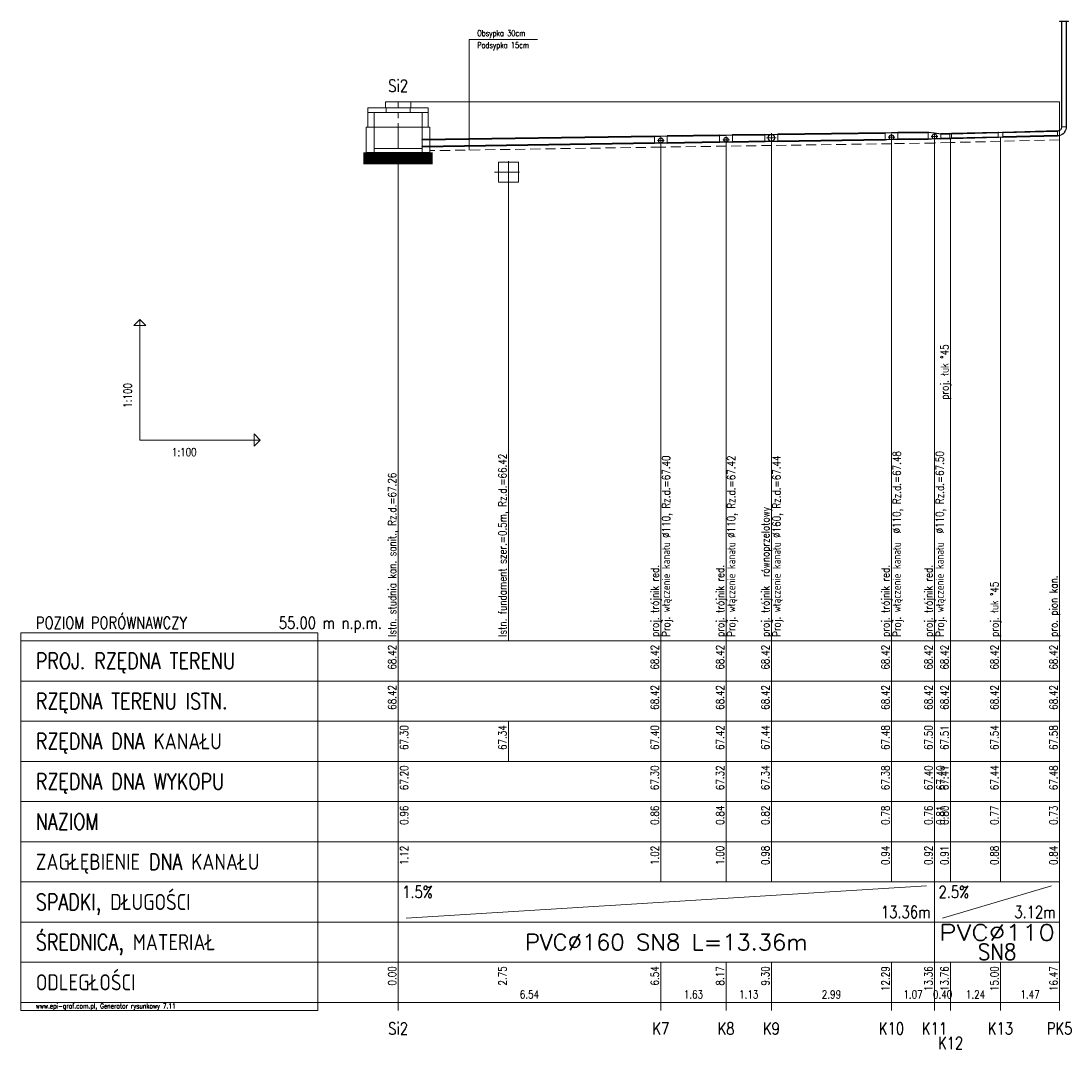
# Model space of a CAD drawing. Header units: millimetres. Extents: x 50853 to 54955, y -8480 to -6058.
# Tile 23 of 28: x 53936 to 54198, y -7151 to -6895. Entities that reach past the tile are written whole.
import ezdxf
from ezdxf.enums import TextEntityAlignment as Align

# ---------------------------------------------------------------- set-up
doc = ezdxf.new("R2010")
doc.units = ezdxf.units.MM
doc.header["$LTSCALE"] = 5
doc.linetypes.add('CENTER', pattern=[2, 1.25, -0.25, 0.25, -0.25])
doc.linetypes.add('DASHED', pattern=[0.75, 0.5, -0.25])
for name, color, linetype, lineweight in [('Liczby', 7, 'Continuous', 20), ('Linie_odn', 7, 'Continuous', 13), ('Linie_opisowe', 7, 'Continuous', 13), ('Linie_tabeli', 7, 'Continuous', 13), ('Odcinki', 5, 'Continuous', 30), ('Opis_PZ', 7, 'Continuous', 20), ('Opis_uzbr_p', 7, 'Continuous', 20), ('Opis_wl', 7, 'Continuous', 20), ('Osie', 7, 'CENTER', 13), ('Podsypki', 7, 'DASHED', 13), ('Ter_istn', 8, 'Continuous', 13), ('Uzbr_podz', 7, 'Continuous', 13), ('Wezly', 5, 'Continuous', 13), ('Wymiary', 7, 'Continuous', 13)]:
    doc.layers.add(name, color=color, linetype=linetype, lineweight=lineweight)
doc.styles.add('Styl1', font='SIMPLEX.shx', dxfattribs={"width": 0.8})
doc.styles.add('Styl10', font='SIMPLEX.shx', dxfattribs={"width": 0.8})
doc.styles.add('Styl13', font='SIMPLEX.shx', dxfattribs={"width": 0.8})
doc.styles.add('Styl15', font='SIMPLEX.shx', dxfattribs={"width": 0.8})
doc.styles.add('Styl17', font='SIMPLEX.shx', dxfattribs={"width": 0.8})
doc.styles.add('Styl19', font='SIMPLEX.shx', dxfattribs={"width": 0.8})
doc.styles.add('Styl2', font='SIMPLEX.shx', dxfattribs={"width": 0.8})
doc.styles.add('Styl25', font='SIMPLEX.shx', dxfattribs={"width": 0.8})
doc.styles.add('Styl3', font='SIMPLEX.shx', dxfattribs={"width": 0.8})
doc.styles.add('Styl4', font='SIMPLEX.shx', dxfattribs={"width": 0.8})
doc.styles.add('Styl5', font='SIMPLEX.shx', dxfattribs={"width": 0.8})
doc.styles.add('Styl6', font='SIMPLEX.shx', dxfattribs={"width": 0.8})
doc.styles.add('Styl8', font='SIMPLEX.shx', dxfattribs={"width": 0.8})

msp = doc.modelspace()

# ---------------------------------------------------------------- linework, layer by layer
at = {"layer": 'Linie_odn'}
for p, q in [((54048.01, -6900.03), (54065.02, -6900.03)), ((54048.01, -6900.03), (54048.01, -6927.53)), ((53965.95, -6999.71), (53965.95, -6969.71)), ((53965.95, -6999.71), (53995.95, -6999.71))]:
    msp.add_line(p, q, dxfattribs=at)
for points in [[(54195.05, -7049.71), (54195.05, -6915.51)], [(54180.31, -7049.71), (54180.31, -6924.29)], [(54095.72, -7049.71), (54095.72, -6925.72)], [(54111.97, -7049.71), (54111.97, -6925.48)], [(54123.26, -7049.71), (54123.26, -6925.31)], [(54153.17, -7049.71), (54153.17, -6924.86)], [(54163.88, -7049.71), (54163.88, -6924.7)], [(54167.9, -7049.71), (54167.9, -6924.6)], [(54030.3, -7049.71), (54030.3, -6928.11)]]:
    msp.add_lwpolyline(points, dxfattribs=at)
for points in [[(53965.95, -6969.71), (53967.45, -6971.21), (53964.45, -6971.21)], [(53995.95, -6999.71), (53994.45, -7001.21), (53994.45, -6998.21)]]:
    msp.add_lwpolyline(points, close=True, dxfattribs=at)
at = {"layer": 'Linie_opisowe'}
msp.add_line((54057.8, -6935.51), (54057.8, -7049.71), dxfattribs=at)
at = {"layer": 'Linie_tabeli'}
for p, q in [((53936.38, -7049.71), (54030.3, -7049.71)), ((54030.3, -7049.71), (54195.05, -7049.71)), ((54030.3, -7049.71), (54030.3, -7139.71)), ((54030.3, -7049.71), (54030.3, -7109.71)), ((54095.72, -7049.71), (54095.72, -7109.71)), ((54111.97, -7049.71), (54111.97, -7109.71)), ((54123.26, -7049.71), (54123.26, -7109.71)), ((54153.17, -7049.71), (54153.17, -7109.71)), ((54163.88, -7049.71), (54163.88, -7109.71)), ((54167.9, -7049.71), (54167.9, -7109.71)), ((54180.31, -7049.71), (54180.31, -7109.71)), ((54195.05, -7049.71), (54195.05, -7139.71)), ((54195.05, -7049.71), (54195.05, -7109.71)), ((53936.38, -7059.71), (54030.3, -7059.71)), ((54030.3, -7059.71), (54195.05, -7059.71)), ((53936.38, -7069.71), (54030.3, -7069.71)), ((54030.3, -7069.71), (54195.05, -7069.71)), ((54057.8, -7069.71), (54057.8, -7079.71)), ((53936.38, -7079.71), (54030.3, -7079.71)), ((54030.3, -7079.71), (54195.05, -7079.71)), ((53936.38, -7089.71), (54030.3, -7089.71)), ((54030.3, -7089.71), (54195.05, -7089.71)), ((53936.38, -7099.71), (54030.3, -7099.71)), ((54030.3, -7099.71), (54195.05, -7099.71)), ((53936.38, -7109.71), (54030.3, -7109.71)), ((54030.3, -7109.71), (54195.05, -7109.71)), ((54030.3, -7109.71), (54030.3, -7119.71)), ((54163.88, -7109.71), (54163.88, -7119.71)), ((54163.88, -7109.71), (54163.88, -7119.71)), ((54195.05, -7109.71), (54195.05, -7119.71)), ((54032.3, -7118.71), (54161.88, -7110.71)), ((54165.88, -7118.71), (54193.05, -7110.71)), ((53936.38, -7119.71), (54030.3, -7119.71)), ((54030.3, -7119.71), (54195.05, -7119.71)), ((54163.88, -7119.71), (54163.88, -7129.71)), ((54195.05, -7119.71), (54195.05, -7129.71)), ((53936.38, -7129.71), (54030.3, -7129.71)), ((54030.3, -7129.71), (54195.05, -7129.71)), ((54030.3, -7129.71), (54030.3, -7141.71)), ((54095.72, -7129.71), (54095.72, -7141.71)), ((54111.97, -7129.71), (54111.97, -7141.71)), ((54123.26, -7129.71), (54123.26, -7141.71)), ((54153.17, -7129.71), (54153.17, -7141.71)), ((54163.88, -7129.71), (54163.88, -7141.71)), ((54167.9, -7129.71), (54167.9, -7141.71)), ((54180.31, -7129.71), (54180.31, -7141.71)), ((54195.05, -7129.71), (54195.05, -7141.71)), ((53936.38, -7139.71), (54030.3, -7139.71)), ((54030.3, -7139.71), (54195.05, -7139.71))]:
    msp.add_line(p, q, dxfattribs=at)
msp.add_lwpolyline([(53936.38, -7141.71), (54010.3, -7141.71), (54010.3, -7047.71), (53936.38, -7047.71)], close=True, dxfattribs=at)
at = {"layer": 'Odcinki'}
for points in [[(54036.3, -6925.02), (54094.12, -6924.15), (54094.12, -6924.07), (54036.3, -6924.94)], [(54097.32, -6924.1), (54110.37, -6923.9), (54110.37, -6923.82), (54097.32, -6924.02)], [(54113.57, -6923.86), (54121.66, -6923.74), (54121.66, -6923.66), (54113.57, -6923.78)], [(54124.86, -6923.69), (54151.57, -6923.29), (54151.57, -6923.21), (54124.86, -6923.61)], [(54154.77, -6923.24), (54162.28, -6923.13), (54162.28, -6923.05), (54154.77, -6923.16)], [(54165.48, -6923.56), (54167.68, -6923.51), (54167.68, -6923.45), (54165.48, -6923.51)], [(54168.13, -6923.5), (54179.76, -6923.2), (54179.76, -6923.15), (54168.13, -6923.44)], [(54168.13, -6924.6), (54179.76, -6924.3), (54179.76, -6924.36), (54168.13, -6924.65)], [(54180.86, -6923.18), (54194.5, -6922.84), (54194.5, -6922.78), (54180.86, -6923.12)], [(54180.86, -6924.28), (54194.5, -6923.94), (54194.5, -6923.99), (54180.86, -6924.33)], [(54036.3, -6926.62), (54094.12, -6925.75), (54094.12, -6925.83), (54036.3, -6926.7)], [(54097.32, -6925.7), (54110.37, -6925.5), (54110.37, -6925.58), (54097.32, -6925.78)], [(54113.57, -6925.46), (54121.66, -6925.34), (54121.66, -6925.42), (54113.57, -6925.54)], [(54124.86, -6925.29), (54151.57, -6924.89), (54151.57, -6924.97), (54124.86, -6925.37)], [(54154.77, -6924.84), (54162.28, -6924.73), (54162.28, -6924.81), (54154.77, -6924.92)], [(54165.48, -6924.66), (54167.68, -6924.61), (54167.68, -6924.66), (54165.48, -6924.72)]]:
    msp.add_lwpolyline(points, close=True, dxfattribs=at)
at = {"layer": 'Opis_wl'}
for centre, radius in [((54123.26, -6924.51), 0.88), ((54123.26, -6924.51), 0.8), ((54153.17, -6924.36), 0.605), ((54153.17, -6924.36), 0.55), ((54163.88, -6924.16), 0.605), ((54163.88, -6924.16), 0.55), ((54095.72, -6925.16), 0.605), ((54095.72, -6925.16), 0.55), ((54111.97, -6924.96), 0.605), ((54111.97, -6924.96), 0.55)]:
    msp.add_circle(centre, radius, dxfattribs=at)
at = {"layer": 'Osie'}
for p, q in [((54030.3, -6927.11), (54030.3, -6915.51)), ((54111.97, -6925.78), (54111.97, -6924.13)), ((54123.26, -6925.71), (54123.26, -6923.31)), ((54153.17, -6925.18), (54153.17, -6923.53)), ((54163.06, -6924.16), (54164.71, -6924.16)), ((54163.88, -6924.98), (54163.88, -6923.33)), ((54094.9, -6925.16), (54096.55, -6925.16)), ((54095.72, -6925.98), (54095.72, -6924.33)), ((54111.15, -6924.96), (54112.8, -6924.96)), ((54122.06, -6924.51), (54124.46, -6924.51)), ((54152.35, -6924.36), (54154, -6924.36)), ((54057.8, -6936.51), (54057.8, -6929.51)), ((54054.3, -6933.01), (54061.3, -6933.01))]:
    msp.add_line(p, q, dxfattribs=at)
at = {"layer": 'Podsypki'}
for points in [[(54180.31, -6924.35), (54195.05, -6923.98), (54195.05, -6924.92), (54195.05, -6924.92), (54195.05, -6924.98), (54180.31, -6925.35), (54180.31, -6925.29), (54180.31, -6925.29)], [(54038.22, -6926.67), (54095.72, -6925.8), (54095.72, -6926.72), (54095.72, -6926.72), (54095.72, -6926.8), (54038.94, -6927.67), (54038.94, -6927.67), (54038.22, -6927.67)], [(54095.72, -6925.8), (54111.97, -6925.56), (54111.97, -6926.48), (54111.97, -6926.48), (54111.97, -6926.56), (54095.72, -6926.8), (54095.72, -6926.72), (54095.72, -6926.72)], [(54111.97, -6925.56), (54123.26, -6925.39), (54123.26, -6926.31), (54123.26, -6926.31), (54123.26, -6926.39), (54111.97, -6926.56), (54111.97, -6926.48), (54111.97, -6926.48)], [(54123.26, -6925.39), (54153.17, -6924.94), (54153.17, -6925.86), (54153.17, -6925.86), (54153.17, -6925.94), (54123.26, -6926.39), (54123.26, -6926.31), (54123.26, -6926.31)], [(54153.17, -6924.94), (54163.88, -6924.78), (54163.88, -6925.7), (54163.88, -6925.7), (54163.88, -6925.78), (54153.17, -6925.94), (54153.17, -6925.86), (54153.17, -6925.86)], [(54163.88, -6924.76), (54167.9, -6924.66), (54167.9, -6925.6), (54167.9, -6925.6), (54167.9, -6925.66), (54163.88, -6925.76), (54163.88, -6925.7), (54163.88, -6925.7)], [(54167.9, -6924.66), (54180.31, -6924.35), (54180.31, -6925.29), (54180.31, -6925.29), (54180.31, -6925.35), (54167.9, -6925.66), (54167.9, -6925.6), (54167.9, -6925.6)]]:
    msp.add_lwpolyline(points, close=True, dxfattribs=at)
at = {"layer": 'Ter_istn'}
msp.add_lwpolyline([(54030.3, -6915.51), (54095.72, -6915.51), (54111.97, -6915.51), (54123.26, -6915.51), (54153.17, -6915.51), (54163.88, -6915.51), (54167.9, -6915.51), (54180.31, -6915.51), (54195.05, -6915.51)], dxfattribs=at)
at = {"layer": 'Uzbr_podz'}
msp.add_lwpolyline([(54055.3, -6935.51), (54060.3, -6935.51), (54060.3, -6930.51), (54055.3, -6930.51)], close=True, dxfattribs=at)
at = {"layer": 'Wezly'}
for p, q in [((54033.3, -6917.01), (54027.3, -6917.01)), ((54033.3, -6918.21), (54027.3, -6918.21)), ((54036.9, -6921.81), (54023.7, -6921.81)), ((54095.72, -6924.04), (54094.12, -6924.07)), ((54094.12, -6924.07), (54094.12, -6925.83)), ((54095.72, -6924.12), (54094.12, -6924.15)), ((54097.32, -6924.02), (54095.72, -6924.04)), ((54097.32, -6924.1), (54095.72, -6924.12)), ((54097.32, -6925.78), (54097.32, -6924.02)), ((54111.97, -6923.8), (54110.37, -6923.82)), ((54110.37, -6923.82), (54110.37, -6925.58)), ((54111.97, -6923.88), (54110.37, -6923.9)), ((54113.57, -6923.78), (54111.97, -6923.8)), ((54113.57, -6923.86), (54111.97, -6923.88)), ((54113.57, -6925.54), (54113.57, -6923.78)), ((54123.26, -6923.63), (54121.66, -6923.66)), ((54121.66, -6923.66), (54121.66, -6925.42)), ((54123.26, -6923.71), (54121.66, -6923.74)), ((54124.86, -6923.61), (54123.26, -6923.63)), ((54124.86, -6923.69), (54123.26, -6923.71)), ((54124.86, -6925.37), (54124.86, -6923.61)), ((54153.17, -6923.18), (54151.57, -6923.21)), ((54151.57, -6923.21), (54151.57, -6924.97)), ((54153.17, -6923.26), (54151.57, -6923.29)), ((54154.77, -6923.16), (54153.17, -6923.18)), ((54154.77, -6923.24), (54153.17, -6923.26)), ((54154.77, -6924.92), (54154.77, -6923.16)), ((54163.88, -6923.28), (54162.28, -6923.05)), ((54162.28, -6923.05), (54162.28, -6924.81)), ((54163.88, -6923.34), (54162.28, -6923.13)), ((54165.48, -6923.51), (54163.88, -6923.28)), ((54165.48, -6923.56), (54163.88, -6923.34)), ((54165.48, -6924.72), (54165.48, -6923.51)), ((54167.9, -6923.45), (54167.68, -6923.45)), ((54167.68, -6923.45), (54167.68, -6924.66)), ((54167.9, -6923.5), (54167.68, -6923.51)), ((54168.13, -6923.44), (54167.9, -6923.45)), ((54168.13, -6923.5), (54167.9, -6923.5)), ((54168.13, -6924.65), (54168.13, -6923.44)), ((54180.31, -6923.14), (54179.76, -6923.15)), ((54179.76, -6923.15), (54179.76, -6924.36)), ((54180.31, -6923.19), (54179.76, -6923.2)), ((54179.76, -6924.3), (54180.31, -6924.29)), ((54180.86, -6923.12), (54180.31, -6923.14)), ((54180.86, -6923.18), (54180.31, -6923.19)), ((54180.31, -6924.29), (54180.86, -6924.28)), ((54180.86, -6924.33), (54180.86, -6923.12)), ((54194.5, -6922.73), (54194.5, -6924.05)), ((54195.49, -6921.74), (54196.81, -6921.74)), ((54094.12, -6925.75), (54095.72, -6925.72)), ((54094.12, -6925.83), (54095.72, -6925.8)), ((54095.72, -6925.72), (54097.32, -6925.7)), ((54095.72, -6925.8), (54097.32, -6925.78)), ((54110.37, -6925.5), (54111.97, -6925.48)), ((54110.37, -6925.58), (54111.97, -6925.56)), ((54111.97, -6925.48), (54113.57, -6925.46)), ((54111.97, -6925.56), (54113.57, -6925.54)), ((54121.66, -6925.34), (54123.26, -6925.31)), ((54121.66, -6925.42), (54123.26, -6925.39)), ((54123.26, -6925.31), (54124.86, -6925.29)), ((54123.26, -6925.39), (54124.86, -6925.37)), ((54151.57, -6924.89), (54153.17, -6924.86)), ((54151.57, -6924.97), (54153.17, -6924.94)), ((54153.17, -6924.86), (54154.77, -6924.84)), ((54153.17, -6924.94), (54154.77, -6924.92)), ((54162.28, -6924.73), (54163.88, -6924.69)), ((54162.28, -6924.81), (54163.88, -6924.76)), ((54163.88, -6924.69), (54165.48, -6924.66)), ((54163.88, -6924.76), (54165.48, -6924.72)), ((54167.68, -6924.61), (54167.9, -6924.6)), ((54167.68, -6924.66), (54167.9, -6924.66)), ((54167.9, -6924.6), (54168.13, -6924.6)), ((54167.9, -6924.66), (54168.13, -6924.65)), ((54179.76, -6924.36), (54180.31, -6924.35)), ((54180.31, -6924.35), (54180.86, -6924.33))]:
    msp.add_line(p, q, dxfattribs=at)
for points in [[(54195.05, -6895.51), (54197.25, -6895.51), (54197.25, -6895.41), (54195.05, -6895.41)], [(54195.6, -6921.74), (54195.6, -6895.51), (54195.54, -6895.51), (54195.54, -6921.74)], [(54196.7, -6921.74), (54196.7, -6895.51), (54196.75, -6895.51), (54196.75, -6921.74)], [(54027.18, -6917.01), (54033.43, -6917.01), (54033.43, -6915.51), (54027.18, -6915.51)], [(54027.3, -6917.01), (54022.8, -6917.01), (54022.8, -6918.21), (54027.3, -6918.21)], [(54024.3, -6921.81), (54022.8, -6921.81), (54022.8, -6918.21), (54024.3, -6918.21)], [(54033.3, -6917.01), (54037.8, -6917.01), (54037.8, -6918.21), (54033.3, -6918.21)], [(54036.3, -6921.81), (54037.8, -6921.81), (54037.8, -6918.21), (54036.3, -6918.21)], [(54024.3, -6928.11), (54022.38, -6928.11), (54022.38, -6921.81), (54024.3, -6921.81)], [(54036.3, -6928.11), (54038.22, -6928.11), (54038.22, -6921.81), (54036.3, -6921.81)], [(54024.3, -6928.11), (54036.3, -6928.11), (54036.3, -6927.11), (54024.3, -6927.11)]]:
    msp.add_lwpolyline(points, close=True, dxfattribs=at)
for points in [[(54194.5, -6922.84), (54194.67, -6922.82), (54194.84, -6922.78), (54195, -6922.72), (54195.14, -6922.63), (54195.27, -6922.51), (54195.39, -6922.38), (54195.48, -6922.24), (54195.54, -6922.08), (54195.58, -6921.91), (54195.6, -6921.74)], [(54194.5, -6922.78), (54194.66, -6922.77), (54194.82, -6922.73), (54194.97, -6922.67), (54195.11, -6922.58), (54195.24, -6922.48), (54195.34, -6922.35), (54195.43, -6922.21), (54195.49, -6922.06), (54195.53, -6921.9), (54195.54, -6921.74)], [(54194.5, -6923.94), (54194.84, -6923.91), (54195.18, -6923.83), (54195.5, -6923.7), (54195.79, -6923.52), (54196.05, -6923.29), (54196.28, -6923.03), (54196.46, -6922.74), (54196.59, -6922.42), (54196.67, -6922.08), (54196.7, -6921.74)], [(54194.5, -6923.99), (54194.85, -6923.96), (54195.19, -6923.88), (54195.52, -6923.75), (54195.82, -6923.56), (54196.09, -6923.33), (54196.32, -6923.06), (54196.51, -6922.76), (54196.64, -6922.43), (54196.72, -6922.09), (54196.75, -6921.74)]]:
    msp.add_lwpolyline(points, dxfattribs=at)
for points, const_width in [([(54021.66, -6929.11), (54038.94, -6929.11)], 2), ([(54021.66, -6930.61), (54038.94, -6930.61)], 1)]:
    msp.add_lwpolyline(points, dxfattribs=dict(at, const_width=const_width))

# ---------------------------------------------------------------- texts
at = {"layer": 'Liczby', "width": 0.8}
for s, height, style, p in [('Si2', 3, 'Styl13', (54030.3, -6913.01)), ('6.54', 2, 'Styl6', (54063.01, -7138.71)), ('1.63', 2, 'Styl6', (54103.85, -7138.71)), ('1.13', 2, 'Styl6', (54117.62, -7138.71)), ('2.99', 2, 'Styl6', (54138.22, -7138.71)), ('1.07', 2, 'Styl6', (54158.53, -7138.71)), ('0.40', 2, 'Styl6', (54165.89, -7138.71)), ('1.24', 2, 'Styl6', (54174.11, -7138.71)), ('1.47', 2, 'Styl6', (54187.68, -7138.71)), ('Si2', 3, 'Styl13', (54030.3, -7147.71)), ('K7', 3, 'Styl13', (54095.72, -7147.71)), ('K8', 3, 'Styl13', (54111.97, -7147.71)), ('K9', 3, 'Styl13', (54123.26, -7147.71)), ('K10', 3, 'Styl13', (54153.17, -7147.71)), ('K11', 3, 'Styl13', (54163.88, -7147.71)), ('K13', 3, 'Styl13', (54180.31, -7147.71)), ('PK5', 3, 'Styl13', (54195.05, -7147.71)), ('K12', 3, 'Styl13', (54167.9, -7151.31))]:
    msp.add_text(s, height=height, dxfattribs=dict(at, style=style)).set_placement(p, align=Align.CENTER)
for s, height, style, p in [('POZIOM PORÓWNAWCZY', 3, 'Styl10', (53940.08, -7046.71)), ('1.5%', 3, 'Styl4', (54031.3, -7113.71)), ('2.5%', 3, 'Styl4', (54164.88, -7113.71)), ('www.epi-graf.com.pl, Generator rysunkowy 7.11', 1.2, 'Styl3', (53940.08, -7141.21))]:
    msp.add_text(s, height=height, dxfattribs=dict(at, style=style)).set_placement(p)
for s, style, p in [('55.00 m n.p.m.', 'Styl10', (54026.3, -7046.71)), ('13.36m', 'Styl4', (54162.88, -7118.71)), ('3.12m', 'Styl4', (54194.05, -7118.71))]:
    msp.add_text(s, height=3, dxfattribs=dict(at, style=style)).set_placement(p, align=Align.RIGHT)
for s, style, p in [('68.42', 'Styl2', (54029.8, -7050.71)), ('68.42', 'Styl2', (54095.22, -7050.71)), ('68.42', 'Styl2', (54111.47, -7050.71)), ('68.42', 'Styl2', (54122.76, -7050.71)), ('68.42', 'Styl2', (54152.67, -7050.71)), ('68.42', 'Styl2', (54163.38, -7050.71)), ('68.42', 'Styl2', (54167.4, -7050.71)), ('68.42', 'Styl2', (54179.81, -7050.71)), ('68.42', 'Styl2', (54194.55, -7050.71)), ('68.42', 'Styl2', (54029.8, -7060.71)), ('68.42', 'Styl2', (54095.22, -7060.71)), ('68.42', 'Styl2', (54111.47, -7060.71)), ('68.42', 'Styl2', (54122.76, -7060.71)), ('68.42', 'Styl2', (54152.67, -7060.71)), ('68.42', 'Styl2', (54163.38, -7060.71)), ('68.42', 'Styl2', (54167.4, -7060.71)), ('68.42', 'Styl2', (54179.81, -7060.71)), ('68.42', 'Styl2', (54194.55, -7060.71)), ('67.30', 'Styl2', (54032.8, -7070.71)), ('67.34', 'Styl3', (54057.3, -7070.71)), ('67.40', 'Styl2', (54095.22, -7070.71)), ('67.42', 'Styl2', (54111.47, -7070.71)), ('67.44', 'Styl2', (54122.76, -7070.71)), ('67.48', 'Styl2', (54152.67, -7070.71)), ('67.50', 'Styl2', (54163.38, -7070.71)), ('67.51', 'Styl2', (54167.4, -7070.71)), ('67.54', 'Styl2', (54179.81, -7070.71)), ('67.58', 'Styl2', (54194.55, -7070.71)), ('67.20', 'Styl2', (54032.8, -7080.71)), ('67.30', 'Styl2', (54095.22, -7080.71)), ('67.32', 'Styl2', (54111.47, -7080.71)), ('67.34', 'Styl2', (54122.76, -7080.71)), ('67.38', 'Styl2', (54152.67, -7080.71)), ('67.40', 'Styl2', (54163.38, -7080.71)), ('67.40', 'Styl2', (54166.38, -7080.71)), ('67.41', 'Styl2', (54167.4, -7080.71)), ('67.44', 'Styl2', (54179.81, -7080.71)), ('67.48', 'Styl2', (54194.55, -7080.71)), ('0.96', 'Styl2', (54032.8, -7090.71)), ('0.86', 'Styl2', (54095.22, -7090.71)), ('0.84', 'Styl2', (54111.47, -7090.71)), ('0.82', 'Styl2', (54122.76, -7090.71)), ('0.78', 'Styl2', (54152.67, -7090.71)), ('0.76', 'Styl2', (54163.38, -7090.71)), ('0.81', 'Styl2', (54166.38, -7090.71)), ('0.80', 'Styl2', (54167.4, -7090.71)), ('0.77', 'Styl2', (54179.81, -7090.71)), ('0.73', 'Styl2', (54194.55, -7090.71)), ('1.12', 'Styl2', (54032.8, -7100.71)), ('1.02', 'Styl2', (54095.22, -7100.71)), ('1.00', 'Styl2', (54111.47, -7100.71)), ('0.98', 'Styl2', (54122.76, -7100.71)), ('0.94', 'Styl2', (54152.67, -7100.71)), ('0.92', 'Styl2', (54163.38, -7100.71)), ('0.91', 'Styl2', (54167.4, -7100.71)), ('0.88', 'Styl2', (54179.81, -7100.71)), ('0.84', 'Styl2', (54194.55, -7100.71)), ('0.00', 'Styl2', (54029.8, -7130.71)), ('2.75', 'Styl3', (54057.3, -7130.71)), ('6.54', 'Styl2', (54095.22, -7130.71)), ('8.17', 'Styl2', (54111.47, -7130.71)), ('9.30', 'Styl2', (54122.76, -7130.71)), ('12.29', 'Styl2', (54152.67, -7130.71)), ('13.36', 'Styl2', (54163.38, -7130.71)), ('13.76', 'Styl2', (54167.4, -7130.71)), ('15.00', 'Styl2', (54179.81, -7130.71)), ('16.47', 'Styl2', (54194.55, -7130.71))]:
    msp.add_text(s, height=2, rotation=90, dxfattribs=dict(at, style=style)).set_placement(p, align=Align.RIGHT)
at = {"layer": 'Liczby', "style": 'Styl5'}
for s, width, p, p2 in [('PVC%%C110', 1.190551, (54165.07, -7124.31), (54193.87, -7124.31)), ('PVC%%C160 SN8 L=13.36m', 0.952577, (54061.89, -7126.71), (54132.29, -7126.71)), ('SN8', 0.9, (54174.67, -7129.11), (54184.27, -7129.11))]:
    msp.add_text(s, height=4, dxfattribs=dict(at, width=width)).set_placement(p, p2, align=Align.FIT)
at = {"layer": 'Linie_odn', "style": 'Styl25', "width": 0.8}
for s, p in [('Obsypka 30cm', (54050.01, -6899.16)), ('Podsypka 15cm', (54050.01, -6902.16))]:
    msp.add_text(s, height=1.5, dxfattribs=at).set_placement(p)
at = {"layer": 'Linie_tabeli', "style": 'Styl1', "width": 0.8}
for s, p in [('PROJ. RZĘDNA TERENU', (53940.08, -7056.71)), ('RZĘDNA TERENU ISTN.', (53940.08, -7066.71)), ('RZĘDNA DNA KANAŁU', (53940.08, -7076.71)), ('RZĘDNA DNA WYKOPU', (53940.08, -7086.71)), ('NAZIOM', (53940.08, -7096.71)), ('ZAGŁĘBIENIE DNA KANAŁU', (53940.08, -7106.71)), ('SPADKI, DŁUGOŚCI', (53940.08, -7116.71)), ('ŚREDNICA, MATERIAŁ', (53940.08, -7126.71)), ('ODLEGŁOŚCI', (53940.08, -7136.71))]:
    msp.add_text(s, height=4, dxfattribs=at).set_placement(p)
at = {"layer": 'Opis_PZ', "style": 'Styl15', "width": 0.8}
for s, p in [('proj. łuk %%D45', (54167.4, -6989.67)), ('Istn. studnia kan. sanit., Rz.d.=67.26', (54029.8, -7048.71)), ('proj. trójnik  równoprzelotowy', (54122.76, -7048.71)), ('proj. trójnik red.', (54095.22, -7048.71)), ('proj. trójnik red.', (54111.47, -7048.71)), ('proj. trójnik red.', (54152.67, -7048.71)), ('proj. trójnik red.', (54163.38, -7048.71)), ('proj. łuk %%D45', (54179.81, -7048.71)), ('pro. pion kan.', (54194.55, -7048.71))]:
    msp.add_text(s, height=2, rotation=90, dxfattribs=at).set_placement(p)
at = {"layer": 'Opis_uzbr_p', "style": 'Styl19', "width": 0.8}
msp.add_text('Istn. fundament szer.=0.5m, Rz.d.=66.42', height=2, rotation=90, dxfattribs=at).set_placement((54057.3, -7048.71))
at = {"layer": 'Opis_wl', "style": 'Styl17', "width": 0.8}
for s, p in [('Proj. włączenie kanału %%C110, Rz.d.=67.40', (54098.02, -7048.71)), ('Proj. włączenie kanału %%C110, Rz.d.=67.42', (54114.27, -7048.71)), ('Proj. włączenie kanału %%C160, Rz.d.=67.44', (54125.56, -7048.71)), ('Proj. włączenie kanału  %%C110, Rz.d.=67.48', (54155.47, -7048.71)), ('Proj. włączenie kanału  %%C110, Rz.d.=67.50', (54166.18, -7048.71))]:
    msp.add_text(s, height=2, rotation=90, dxfattribs=at).set_placement(p)
at = {"layer": 'Wymiary', "style": 'Styl8', "width": 0.8}
msp.add_text('1:100', height=2, rotation=90, dxfattribs=at).set_placement((53963.95, -6991.71))
msp.add_text('1:100', height=2, dxfattribs=at).set_placement((53973.95, -7003.71))

doc.saveas('drawing.dxf')
